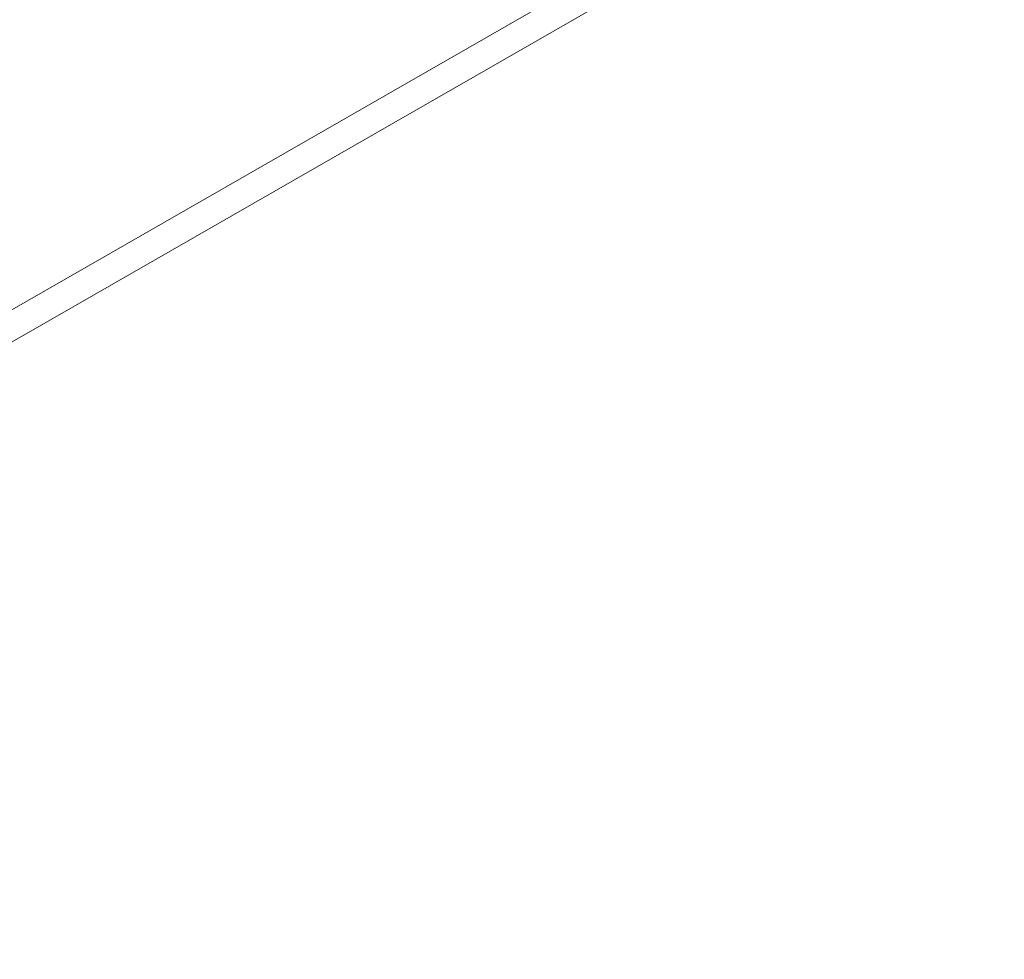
# Model space of a CAD drawing. Header units: centimetres. Extents: x -24.5 to 49.7, y -16.6 to 18.4.
# Tile 154 of 248: x -13.982 to -13.047, y -5.718 to -4.827. Entities that reach past the tile are written whole.
import ezdxf

# ---------------------------------------------------------------- set-up
doc = ezdxf.new("R2010")
doc.units = ezdxf.units.CM
doc.header["$MEASUREMENT"] = 0
doc.layers.add('layer 1', color=7, linetype='Continuous')

msp = doc.modelspace()

# ---------------------------------------------------------------- linework, layer by layer
at = {"layer": 'layer 1', "color": 1, "lineweight": 0}
msp.add_open_spline([(24.98821, 18.39808), (24.98821, 18.39808), (24.98821, -16.60193), (24.98821, -16.60193), (24.98821, -16.60193), (-24.51772, -16.60193), (-24.51772, -16.60193), (-24.51772, -16.60193), (-24.51772, 18.39808), (-24.51772, 18.39808), (-24.51772, 18.39808), (24.98821, 18.39808), (24.98821, 18.39808)], degree=3, knots=[0, 0, 0, 0, 0.25, 0.25, 0.25, 0.5, 0.5, 0.5, 0.75, 0.75, 0.75, 1, 1, 1, 1], dxfattribs=at)
at = {"layer": 'layer 1', "color": 5, "lineweight": 0}
msp.add_open_spline([(-23.26688, 17.18067), (-23.26688, 17.18067), (-23.26688, -15.60944), (-23.26688, -15.60944), (-23.26688, -15.60944), (23.98644, -15.60944), (23.98644, -15.60944)], degree=3, knots=[0, 0, 0, 0, 0.5, 0.5, 0.5, 1, 1, 1, 1], dxfattribs=at)
at = {"layer": 'layer 1', "lineweight": 9}
for points in [[(-18.95873, -7.952), (-18.95873, -7.952), (-13.17496, -4.63457), (-13.17496, -4.63457)], [(-18.91328, -7.95642), (-18.91328, -7.95642), (-13.12951, -4.63898), (-13.12951, -4.63898)], [(-13.12951, -4.63898), (-13.12951, -4.63898), (-9.40196, -6.77701), (-9.40196, -6.77701)], [(-13.08406, -4.63457), (-13.08406, -4.63457), (-9.37539, -6.76178), (-9.37539, -6.76178)]]:
    msp.add_open_spline(points, degree=3, dxfattribs=at)

doc.saveas('drawing.dxf')
